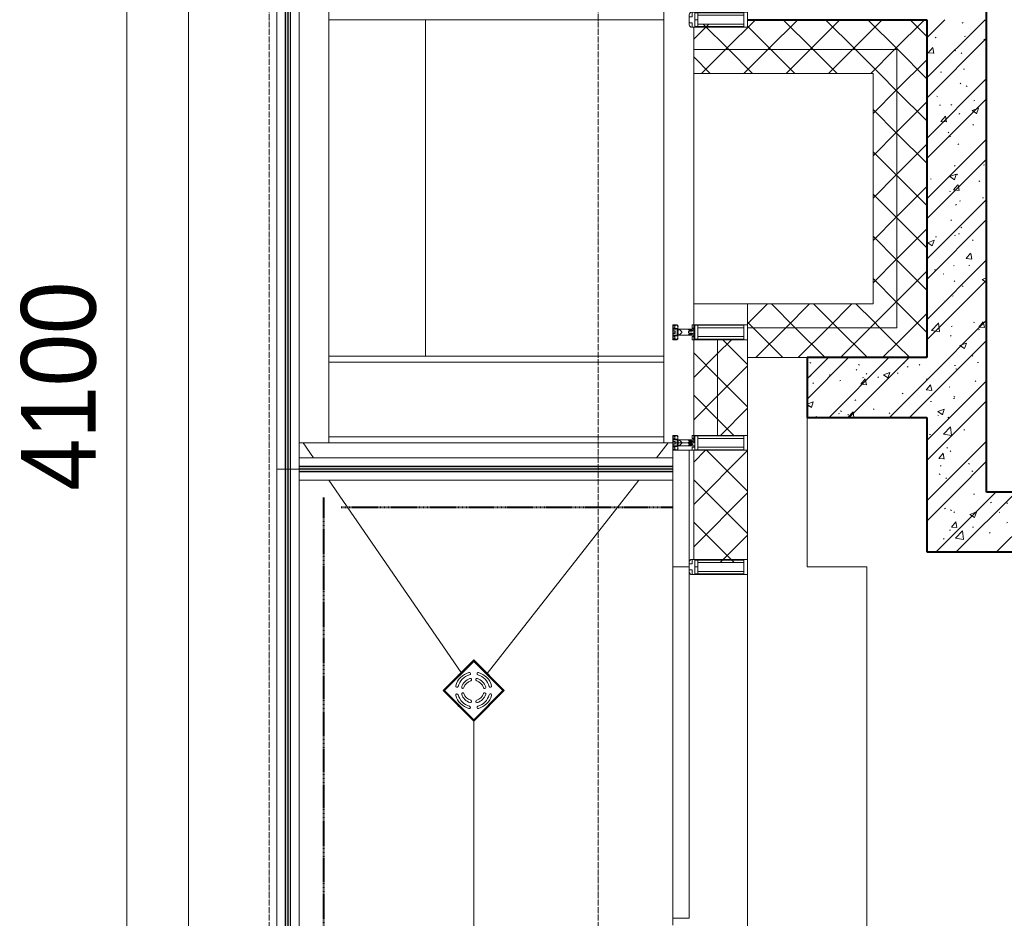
# Model space of a CAD drawing. Header units: millimetres. Extents: x 5617 to 101473, y 7718 to 212653.
# Tile 9 of 66: x 26695 to 29990, y 22475 to 25480. Entities that reach past the tile are written whole.
import ezdxf

# ---------------------------------------------------------------- set-up
doc = ezdxf.new("R2010")
doc.units = ezdxf.units.MM
for name, pattern in [('Линия сетки', [25, 20, -2.5, 0, -2.5]), ('Штрих_3_1_5_', [4.5, 3, -1.5]), ('Штриховая_ш3 п1_5', [4.5, 3, -1.5])]:
    doc.linetypes.add(name, pattern=pattern)
doc.layers.add('_Разделитель помещений_', color=4, linetype='Штриховая_ш3 п1_5', lineweight=40, true_color=0x00ffff)
for name, color, linetype, lineweight in [('Арматура трубопроводов', 7, 'Continuous', 18), ('Импосты витража', 7, 'Continuous', 18), ('Каркас несущий', 7, 'Continuous', 18), ('Ограждение', 7, 'Continuous', 18), ('Оси', 7, 'Continuous', 9), ('Панели витража', 7, 'Continuous', 18), ('Перекрытия', 7, 'Continuous', 18), ('Поручни', 7, 'Continuous', 18), ('Размеры', 7, 'Continuous', 9), ('Размеры-100', 7, 'Continuous', 9), ('Сантехнические приборы', 7, 'Continuous', 18), ('Стены', 7, 'Continuous', 18), ('Стены разрез', 7, 'Continuous', 40), ('Стены штриховка', 7, 'Continuous', 40), ('Элементы узлов', 7, 'Continuous', 18)]:
    doc.layers.add(name, color=color, linetype=linetype, lineweight=lineweight)
doc.styles.add('Arial', font='arial.ttf', dxfattribs={"width": 0.9, "height": 250})
doc.dimstyles.new('Основной_2_5_мм', dxfattribs={"dimscale": 304.8, "dimtxt": 255.06485, "dimasz": 0.463911, "dimexe": 0.492126, "dimexo": 0.492126, "dimgap": 0.098425, "dimtad": 1, "dimdec": 0, "dimdsep": 46, "dimtxsty": 'Arial', "dimblk1": 'OBLIQUE', "dimblk2": 'OBLIQUE', "dimsah": 1, "dimcen": 0.09, "dimdle": 0.492126, "dimazin": 2, "dimtfac": 1, "dimtdec": 4, "dimtix": 1, "dimtmove": 0, "dimatfit": 3, "dimfxl": 1, "dimtvp": 1, "dimtolj": 1, "dimtzin": 0, "dimlwd": 20, "dimlwe": 20, "dimarcsym": 2})
pattern_1 = [(50, (0, 0), (218.62117, -19.1268), [22.86, -251.46]), (355, (0, 0), (-42.29187, 229.2684), [18.288, -201.168]), (100.451, (18.22, -1.6), (176.33107, 210.13963), [19.428, -213.708]), (46.184, (0, 60.96), (325.29495, -50.45164), [34.29, -377.19]), (96.636, (27.1, 56.76), (284.883, 296.9127), [29.142, -320.562]), (351.184, (0, 60.96), (284.8858, 296.9107), [27.432, -301.752]), (21, (30.48, 45.72), (181.93753, -122.71832), [22.86, -251.46]), (326, (30.48, 45.72), (74.16223, 221.0262), [18.288, -201.168]), (71.451, (45.64, 35.5), (256.10035, 98.30526), [19.428, -213.708]), (37.5, (0, 0), (3.70639, 101.465895), [3.353, -195.377, 3.353, -200.863, -201.93]), (37.5, (0, 0), (3.70639, 101.465895), [-402.946, 3.353, -198.577]), (7.5, (0, 0), (80.18358, 120.21653), [3.353, -113.081, 3.353, -190.805, -76.962]), (7.5, (0, 0), (80.18358, 120.21653), [-310.591, 3.353, -73.609]), (327.5, (-67.97, 0), (162.708646, -6.87497), [3.353, -72.847, 3.353, -234.391, -315.468]), (327.5, (-67.97, 0), (162.708646, -6.87497), [-313.944, 3.353, -312.115]), (317.5, (-98.45, 0), (177.75468, 30.51183), [3.353, -95.707, 3.353, -154.534, -224.028]), (317.5, (-98.45, 0), (177.75468, 30.51183), [-256.946, 3.353, -220.675])]
pattern_2 = [(45, (0, 0), (-101.02788, 101.02788), []), (45, (67.35, 0), (-101.02788, 101.02788), [])]
pattern_3 = [(45, (0, 0), (-70.71068, 70.71068), []), (135, (0, 0), (-70.71068, -70.71068), [])]

# ---------------------------------------------------------------- blocks, each defined once
blk = doc.blocks.new('135_SLK_K4_AR_rvt-1-МКСС_К4_L19_64_800_')
at = {"layer": 'Стены разрез', "lineweight": 9, "true_color": 0xaaaaaa}
h = blk.add_hatch(dxfattribs=at)
h.set_pattern_fill('FP_1', color=253, style=0, pattern_type=2)
h.set_pattern_definition(pattern_1)
h.paths.add_polyline_path([(105450, 23900), (105650, 23900), (105650, 25480), (105450, 25480), (105450, 24150)])
h = blk.add_hatch(dxfattribs=at)
h.set_pattern_fill('FP_2', color=253, style=0, pattern_type=2)
h.set_pattern_definition(pattern_2)
h.paths.add_polyline_path([(105450, 23900), (105650, 23900), (105650, 25480), (105450, 25480), (105450, 24150)])
h = blk.add_hatch(dxfattribs=at)
h.set_pattern_fill('FP_1', color=253, style=0, pattern_type=2)
h.set_pattern_definition(pattern_1)
h.paths.add_polyline_path([(105450, 24150), (105450, 24350), (105049.8, 24350), (105049.8, 24150)])
h = blk.add_hatch(dxfattribs=at)
h.set_pattern_fill('FP_2', color=253, style=0, pattern_type=2)
h.set_pattern_definition(pattern_2)
h.paths.add_polyline_path([(105450, 24150), (105450, 24350), (105049.8, 24350), (105049.8, 24150)])
h = blk.add_hatch(dxfattribs=at)
h.set_pattern_fill('FP_1', color=253, style=0, pattern_type=2)
h.set_pattern_definition(pattern_1)
h.paths.add_polyline_path([(109350, 23700), (109350, 23900), (105450, 23900), (105450, 23700), (109287.7, 23700)])
h = blk.add_hatch(dxfattribs=at)
h.set_pattern_fill('FP_2', color=253, style=0, pattern_type=2)
h.set_pattern_definition(pattern_2)
h.paths.add_polyline_path([(109350, 23700), (109350, 23900), (105450, 23900), (105450, 23700), (109287.7, 23700)])
at = {"layer": '_Разделитель помещений_', "color": 131, "linetype": 'Штрих_3_1_5_', "true_color": 0xaaffff}
for p, q in [((103432.5, 15682.5), (103432.5, 23882.5)), ((103490, 23850), (104600, 23850))]:
    blk.add_line(p, q, dxfattribs=at)
at = {"layer": 'Перекрытия', "color": 253, "true_color": 0xaaaaaa}
for p, q in [((105049.8, 24150), (105049.8, 23650)), ((105049.8, 23650), (105249.8, 23650)), ((105249.8, 23650), (105249.8, 22450))]:
    blk.add_line(p, q, dxfattribs=at)
at = {"layer": 'Стены разрез', "color": 253, "true_color": 0xaaaaaa}
for p, q in [((105650, 25480), (105650, 25680)), ((104850, 25480), (105049.8, 25480)), ((105049.8, 25480), (105450, 25480)), ((105450, 25480), (105450, 24350)), ((105650, 23900), (105650, 25480)), ((105450, 24350), (105049.8, 24350)), ((105049.8, 24350), (105049.8, 24150)), ((105049.8, 24150), (105450, 24150)), ((105450, 24150), (105450, 23900)), ((105450, 23900), (105450, 23700)), ((109350, 23900), (105650, 23900)), ((105450, 23700), (109350, 23700))]:
    blk.add_line(p, q, dxfattribs=at)
blk = doc.blocks.new('Ограждение - Ограждение-5832934-МКСС_К4_L19_64_800_')
at = {"layer": 'Ограждение', "lineweight": 5}
for points in [[(20554, 6836.5), (20562, 6836.5), (20562, 8577), (20554, 8577), (20554, 6957.1)], [(20563, 6836.5), (20571, 6836.5), (20571, 8577), (20563, 8577), (20563, 6957.1)]]:
    blk.add_hatch(color=256, dxfattribs=at).paths.add_polyline_path(points)
at = {"layer": 'Поручни', "color": 253, "lineweight": 5, "true_color": 0xaaaaaa}
for p, q in [((20525, 8577), (20525, 6836.5)), ((20525, 8577), (20553.5, 8577)), ((20553.5, 8577), (20553.5, 6836.5)), ((20562, 8577), (20554, 8577)), ((20554, 8577), (20554, 6836.5)), ((20562, 6836.5), (20562, 8577)), ((20562, 8577), (20563, 8577)), ((20571, 8577), (20563, 8577)), ((20563, 8577), (20563, 6836.5)), ((20571, 6836.5), (20571, 8577)), ((20571.5, 8577), (20571.5, 6836.5)), ((20571.5, 8577), (20599.8, 8577)), ((20600, 6836.5), (20600, 8540)), ((20553.5, 6836.5), (20525, 6836.5)), ((20554, 6836.5), (20562, 6836.5)), ((20563, 6836.5), (20562, 6836.5)), ((20563, 6836.5), (20571, 6836.5)), ((20600, 6836.5), (20571.5, 6836.5))]:
    blk.add_line(p, q, dxfattribs=at)
blk = doc.blocks.new('System Panel - A_PAN_Glass-7496875-МКСС_К4_L19_64_800_')
at = {"layer": 'Панели витража', "color": 253, "lineweight": 5, "true_color": 0xaaaaaa}
for p, q in [((-587.5, 55), (-587.5, 0)), ((587.5, 55), (-573.5, 55)), ((587.5, 0), (587.5, 55)), ((-587.5, 0), (587.5, 0))]:
    blk.add_line(p, q, dxfattribs=at)
blk = doc.blocks.new('Rectangular Mullion - R_StandardFrame_50Wx250H-4664157-МКСС_К4_L19_64_800_')
at = {"layer": 'Импосты витража', "color": 253, "lineweight": 5, "true_color": 0xaaaaaa}
for p, q in [((104850, 22450), (104850, 23625)), ((104600, 22452.5), (104600, 22475))]:
    blk.add_line(p, q, dxfattribs=at)
blk = doc.blocks.new('Rectangular Mullion - 50Wx250H-3927046-МКСС_К4_L19_64_800_')
at = {"layer": 'Элементы узлов', "color": 253, "lineweight": 5, "true_color": 0xaaaaaa}
for p, q in [((0, 250), (-25, 250)), ((-25, 250), (-25, 237.3)), ((-25, 65.2), (-25, 250)), ((-25, 250), (0, 250)), ((-23, 237.3), (0, 237.3)), ((-23, 237.3), (0, 237.3)), ((-23, 237.3), (-23, 73.6)), ((0, 237.3), (-14.9, 237.3)), ((-14.9, 237.3), (-14.9, 84)), ((-14.9, 84), (-14.9, 237.3)), ((25, 250), (0, 250)), ((25, 250), (0, 250)), ((14.9, 237.3), (0, 237.3)), ((0, 237.3), (23, 237.3)), ((23, 237.3), (0, 237.3)), ((14.9, 84), (14.9, 237.3)), ((14.9, 84), (14.9, 237.3)), ((23, 237.3), (23, 73.6)), ((25, 237.3), (25, 250)), ((25, 65.2), (25, 250)), ((-25, 73.6), (-25, 65.2)), ((0, 84), (-23, 84)), ((-23, 84), (-23, 73.6)), ((0, 84), (-23, 84)), ((-23, 73.6), (0, 73.6)), ((0, 73.6), (-23, 73.6)), ((-0.5, 73.6), (-23, 73.6)), ((-14.9, 84), (0, 84)), ((0, 84), (14.9, 84)), ((23, 84), (0, 84)), ((0, 84), (0, 73.6)), ((0, 84), (23, 84)), ((0, 73.6), (0, 84)), ((0, 73.6), (23, 73.6)), ((23, 73.6), (0, 73.6)), ((0.5, 73.6), (23, 73.6)), ((23, 73.6), (23, 84)), ((25, 65.2), (25, 73.6)), ((-25, 65.2), (-25, 60.2)), ((-10, 65.2), (-25, 65.2)), ((-25, 65.2), (-25, 60.2)), ((-25, 65.2), (-10, 65.2)), ((-10, 65.2), (-25, 65.2)), ((-10, 55), (-14, 55)), ((-14, 55), (-10, 55)), ((-10, 55), (-10, 65.2)), ((-10, 65.2), (-10, 55)), ((-10, 55), (-10, 65.2)), ((-10, 55), (0, 55)), ((0, 55), (-10, 55)), ((0, 55), (10, 55)), ((0, 55), (10, 55)), ((10, 65.2), (10, 55)), ((25, 65.2), (10, 65.2)), ((10, 55), (10, 65.2)), ((10, 65.2), (25, 65.2)), ((10, 65.2), (25, 65.2)), ((10, 55), (10, 65.2)), ((10, 55), (14, 55)), ((10, 55), (14, 55)), ((25, 65.2), (25, 60.2)), ((25, 60.2), (25, 65.2))]:
    blk.add_line(p, q, dxfattribs=at)
for centre, start, end in [((-14, 69.1), 218.9723, 270), ((-14, 69.1), 218.9723, 270), ((-14, 69.1), 218.9723, 270), ((14, 69.1), 270, 321.0277), ((14, 69.1), 270, 321.0277), ((14, 69.1), 270, 321.0277)]:
    blk.add_arc(centre, 14.1, start, end, dxfattribs=at)
blk = doc.blocks.new('Rectangular Mullion - R_StandardFrame_50Wx250H-5854537-МКСС_К4_L19_64_800_')
at = {"layer": 'Импосты витража', "color": 253, "lineweight": 5, "true_color": 0xaaaaaa}
for p, q in [((104850, 24040), (104850, 24090)), ((104600, 24040), (104600, 24065))]:
    blk.add_line(p, q, dxfattribs=at)
blk = doc.blocks.new('Rectangular Mullion - 50Wx250H-2623690-МКСС_К4_L19_64_800_')
at = {"layer": 'Элементы узлов', "color": 253, "lineweight": 5, "true_color": 0xaaaaaa}
for p, q in [((-25, 65.2), (-25, 250)), ((-25, 250), (0, 250)), ((-23, 237.3), (0, 237.3)), ((-23, 237.3), (-23, 73.6)), ((-14.9, 84), (-14.9, 237.3)), ((25, 250), (0, 250)), ((23, 237.3), (0, 237.3)), ((14.9, 84), (14.9, 237.3)), ((23, 237.3), (23, 73.6)), ((25, 65.2), (25, 250)), ((0, 84), (-23, 84)), ((-0.5, 73.6), (-23, 73.6)), ((-14, 71.3), (-14, 65.2)), ((-10, 71.3), (-14, 71.3)), ((-10, 53), (-10, 71.3)), ((-7, 65.2), (-5.9, 67.3)), ((-4.1, 67.3), (-5.9, 67.3)), ((-4.1, 67.3), (-2.9, 65.1)), ((0, 84), (23, 84)), ((0.5, 73.6), (23, 73.6)), ((4.1, 67.3), (2.9, 65.1)), ((4.1, 67.3), (5.9, 67.3)), ((7, 65.2), (5.9, 67.3)), ((10, 71.3), (14, 71.3)), ((10, 53), (10, 71.3)), ((14, 71.3), (14, 65.2)), ((-14, 65.2), (-25, 65.2)), ((-8.7, 53), (-10, 53)), ((-10, 53), (-10, 17)), ((-8.7, 53), (-7, 54.7)), ((-7, 65.2), (-7, 54.7)), ((-2.9, 65.1), (-2.9, 54.6)), ((-1.3, 53), (-2.9, 54.6)), ((0, 53), (-1.3, 53)), ((0, 53), (1.3, 53)), ((1.3, 53), (2.9, 54.6)), ((2.9, 65.1), (2.9, 54.6)), ((7, 65.2), (7, 54.7)), ((8.7, 53), (7, 54.7)), ((8.7, 53), (10, 53)), ((10, 53), (10, 17)), ((14, 65.2), (25, 65.2)), ((-23.8, 14.6), (-25, 14.2)), ((-25, 0), (-25, 14.2)), ((-22.3, 17), (-23.8, 17)), ((-23.8, 17), (-23.8, 14.6)), ((-22.5, 10.6), (-23.8, 14.6)), ((-22.5, 10.6), (-23.7, 9.9)), ((-23.7, 1.3), (-23.7, 9.9)), ((-23.7, 1.3), (-11.8, 1.3)), ((-23.2, 10.2), (-22.5, 8)), ((-22.5, 8), (-22.5, 4.5)), ((-21.3, 4.5), (-22.5, 4.5)), ((-22.3, 17), (-22.3, 16)), ((-22.3, 16), (-21.3, 16)), ((-19, 17.6), (-21.3, 16)), ((-21.3, 4.5), (-21.3, 6.5)), ((-21.3, 6.5), (-14.2, 6.5)), ((-18.4, 16.6), (-19, 17.6)), ((-7.4, 16.6), (-18.4, 16.6)), ((-14.2, 6.5), (-14.2, 4.5)), ((-13.2, 4.5), (-14.2, 4.5)), ((-13.2, 4.5), (-12.2, 7.2)), ((-12.7, 7.6), (-11.3, 11.4)), ((-12.7, 7.6), (-11.8, 6.9)), ((-12.2, 9), (-12.2, 14.8)), ((-12.2, 14.8), (0, 14.8)), ((-11.8, 1.3), (-11.8, 6.9)), ((-10.5, 11.2), (-11.3, 11.4)), ((-10.5, 1.5), (-10.5, 11.2)), ((-4.8, 1.5), (-10.5, 1.5)), ((-10, 17), (-7.5, 17)), ((-8.5, 23), (-1.5, 30)), ((-8.5, 18.5), (-8.5, 23)), ((-7.5, 18.5), (-8.5, 18.5)), ((-7.5, 17), (-7.5, 18.5)), ((-7.4, 18), (-7.4, 16.6)), ((-2.6, 18), (-7.4, 18)), ((0, 8), (-4.8, 8)), ((-4.8, 1.5), (-4.8, 8)), ((-2.6, 18), (-2.6, 16.8)), ((-2.6, 16.8), (0, 16.8)), ((-1.5, 30), (0, 30)), ((1.5, 30), (0, 30)), ((2.6, 16.8), (0, 16.8)), ((0, 14.8), (0, 16.8)), ((0, 14.8), (0, 16.8)), ((12.2, 14.8), (0, 14.8)), ((0, 0), (0, 8)), ((0, 8), (4.8, 8)), ((0, 0), (0, 8)), ((8.5, 23), (1.5, 30)), ((2.6, 18), (2.6, 16.8)), ((2.6, 18), (7.4, 18)), ((4.8, 1.5), (4.8, 8)), ((4.8, 1.5), (10.5, 1.5)), ((7.4, 18), (7.4, 16.6)), ((7.4, 16.6), (18.4, 16.6)), ((7.5, 18.5), (8.5, 18.5)), ((7.5, 17), (7.5, 18.5)), ((10, 17), (7.5, 17)), ((8.5, 18.5), (8.5, 23)), ((10.5, 11.2), (11.3, 11.4)), ((10.5, 1.5), (10.5, 11.2)), ((12.7, 7.6), (11.3, 11.4)), ((12.7, 7.6), (11.8, 6.9)), ((11.8, 1.3), (11.8, 6.9)), ((23.7, 1.3), (11.8, 1.3)), ((12.2, 9), (12.2, 14.8)), ((13.2, 4.5), (12.2, 7.2)), ((13.2, 4.5), (14.2, 4.5)), ((21.3, 6.5), (14.2, 6.5)), ((14.2, 6.5), (14.2, 4.5)), ((18.4, 16.6), (19, 17.6)), ((19, 17.6), (21.3, 16)), ((22.3, 16), (21.3, 16)), ((21.3, 4.5), (21.3, 6.5)), ((21.3, 4.5), (22.5, 4.5)), ((22.3, 17), (22.3, 16)), ((22.3, 17), (23.8, 17)), ((22.5, 10.6), (23.8, 14.6)), ((22.5, 10.6), (23.7, 9.9)), ((23.2, 10.2), (22.5, 8)), ((22.5, 8), (22.5, 4.5)), ((23.7, 1.3), (23.7, 9.9)), ((23.8, 17), (23.8, 14.6)), ((23.8, 14.6), (25, 14.2)), ((25, 0), (25, 14.2)), ((-25, 0), (0, 0)), ((25, 0), (0, 0))]:
    blk.add_line(p, q, dxfattribs=at)
for centre, start, end in [((-0.5, 73.1), 360, 90), ((0.5, 73.1), 90, 180)]:
    blk.add_arc(centre, 0.5, start, end, dxfattribs=at)
blk = doc.blocks.new('HL_RU_balcony and terrace drain_HL5100T-A-200505 - HL_Трап для балконов и террас_HL5100T-7541758-МКСС_К4_L19_64_800_')
at = {"layer": 'Арматура трубопроводов', "color": 253, "lineweight": 5, "true_color": 0xaaaaaa}
for centre, radius, start, end in [((-50.2, 29), 4, 330.0367, 150.0367), ((-29, 50.2), 4, 119.9633, 299.9633), ((0, 0), 62, 60.0367, 119.9633), ((0, 0), 54, 60.0367, 119.9633), ((-17.8, 33.6), 4, 117.8755, 297.8755), ((0, 0), 42, 62.1245, 117.8755), ((0, 0), 34, 62.1245, 117.8755), ((17.8, 33.6), 4, 242.1245, 62.1245), ((29, 50.2), 4, 240.0367, 60.0367), ((50.2, 29), 4, 29.9633, 209.9633), ((0, 0), 62, 150.0367, 209.9633), ((0, 0), 54, 150.0367, 209.9633), ((0, 0), 42, 152.1245, 207.8755), ((-33.6, 17.8), 4, 332.1245, 152.1245), ((0, 0), 34, 152.1245, 207.8755), ((33.6, 17.8), 4, 27.8755, 207.8755), ((0, 0), 34, 332.1245, 27.8755), ((0, 0), 42, 332.1245, 27.8755), ((0, 0), 54, 330.0367, 29.9633), ((0, 0), 62, 330.0367, 29.9633), ((-50.2, -29), 4, 209.9633, 29.9633), ((-33.6, -17.8), 4, 207.8755, 27.8755), ((-17.8, -33.6), 4, 62.1245, 242.1245), ((0, 0), 34, 242.1245, 297.8755), ((17.8, -33.6), 4, 297.8755, 117.8755), ((33.6, -17.8), 4, 152.1245, 332.1245), ((50.2, -29), 4, 150.0367, 330.0367), ((-29, -50.2), 4, 60.0367, 240.0367), ((0, 0), 62, 240.0367, 299.9633), ((0, 0), 54, 240.0367, 299.9633), ((0, 0), 42, 242.1245, 297.8755), ((29, -50.2), 4, 299.9633, 119.9633)]:
    blk.add_arc(centre, radius, start, end, dxfattribs=at)
at = {"layer": 'Сантехнические приборы', "color": 253, "lineweight": 5, "true_color": 0xaaaaaa}
for p, q in [((-72.5, 72.5), (72.5, 72.5)), ((-72.5, -72.5), (-72.5, 72.5)), ((-70, 70), (-70, -70)), ((70, 70), (-70, 70)), ((69, 69), (-69, 69)), ((-69, 69), (-69, -69)), ((69, -69), (69, 69)), ((70, -70), (70, 70)), ((72.5, 72.5), (72.5, -72.5)), ((-72.5, -72.5), (72.5, -72.5)), ((70, -70), (-70, -70)), ((-69, -69), (69, -69))]:
    blk.add_line(p, q, dxfattribs=at)
for start, end in [(90, 91.6217), (88.3783, 90), (178.3783, 181.6217), (358.3783, 0.5377), (269.4623, 270), (270, 271.6217)]:
    blk.add_arc((0, 0), 72.9, start, end, dxfattribs=at)
blk = doc.blocks.new('Ограждение - Ограждение-7576277-МКСС_К4_L19_64_800_')
at = {"layer": 'Ограждение', "lineweight": 5}
for points in [[(20599.8, 8578), (21850, 8578), (21850, 8586), (20599.8, 8586)], [(20599.8, 8569), (21850, 8569), (21850, 8577), (20599.8, 8577)]]:
    blk.add_hatch(color=256, dxfattribs=at).paths.add_polyline_path(points)
at = {"layer": 'Поручни', "color": 253, "lineweight": 5, "true_color": 0xaaaaaa}
for p, q in [((20599.8, 8615), (21850, 8615)), ((20599.8, 8586.5), (20599.8, 8615)), ((21850, 8586.5), (20599.8, 8586.5)), ((21850, 8586), (20599.8, 8586)), ((20599.8, 8586), (20599.8, 8578)), ((20599.8, 8578), (21850, 8578)), ((21850, 8577), (20599.8, 8577)), ((20599.8, 8577), (20599.8, 8569)), ((20599.8, 8569), (21850, 8569)), ((21850, 8568.5), (20599.8, 8568.5)), ((20599.8, 8540), (20599.8, 8568.5)), ((21850, 8578), (21850, 8586)), ((21850, 8569), (21850, 8577)), ((21850, 8540), (20599.8, 8540))]:
    blk.add_line(p, q, dxfattribs=at)
blk = doc.blocks.new('Ограждение - Ограждение-7576278-МКСС_К4_L19_64_800_')
at = {"layer": 'Ограждение', "lineweight": 5}
for points in [[(20561.8, 8577), (20561.8, 10458), (20553.8, 10458), (20553.8, 8577)], [(20570.8, 8577), (20570.8, 10458), (20562.8, 10458), (20562.8, 8577)]]:
    blk.add_hatch(color=256, dxfattribs=at).paths.add_polyline_path(points)
at = {"layer": 'Поручни', "color": 253, "lineweight": 5, "true_color": 0xaaaaaa}
for p, q in [((20524.8, 10458), (20524.8, 8577)), ((20524.8, 10458), (20553.3, 10458)), ((20553.3, 10458), (20553.3, 8577)), ((20561.8, 10458), (20553.8, 10458)), ((20553.8, 10458), (20553.8, 8577)), ((20561.8, 8577), (20561.8, 10458)), ((20561.8, 10458), (20562.8, 10458)), ((20570.8, 10458), (20562.8, 10458)), ((20562.8, 10458), (20562.8, 8577)), ((20570.8, 8577), (20570.8, 10458)), ((20571.3, 10458), (20571.3, 8577)), ((20571.3, 10458), (20599.8, 10458)), ((20599.8, 10350), (20599.8, 10458)), ((20599.8, 8615), (20599.8, 8665)), ((20553.3, 8577), (20524.8, 8577)), ((20553.8, 8577), (20561.8, 8577)), ((20562.8, 8577), (20561.8, 8577)), ((20562.8, 8577), (20570.8, 8577)), ((20599.8, 8577), (20571.3, 8577))]:
    blk.add_line(p, q, dxfattribs=at)
blk = doc.blocks.new('202_Перемычка_Уголок равнополочный - 202_Перемычка_Уголок равнополочный-7307855-МКСС_К4_L19_64_800_')
at = {"layer": 'Каркас несущий', "color": 253, "lineweight": 5, "true_color": 0xaaaaaa}
for p, q in [((-842.5, -50), (-842.5, 50)), ((-842.5, 50), (842.5, 50)), ((842.5, 50), (842.5, -50)), ((842.5, -50), (-842.5, -50))]:
    blk.add_line(p, q, dxfattribs=at)
blk = doc.blocks.new('202_Перемычка_Уголок равнополочный - 202_Перемычка_Уголок равнополочный-7460173-МКСС_К4_L19_64_800_')
at = {"layer": 'Каркас несущий', "color": 253, "lineweight": 5, "true_color": 0xaaaaaa}
for p, q in [((-842.5, -50), (-842.5, 50)), ((-842.5, 50), (842.5, 50)), ((842.5, 50), (842.5, -50)), ((547.5, -50), (-842.5, -50)), ((842.5, -50), (597.5, -50))]:
    blk.add_line(p, q, dxfattribs=at)
blk = doc.blocks.new('Rectangular Mullion - R_InvisibleFrame_50Wx250H-7235172-МКСС_К4_L19_64_800_')
at = {"layer": 'Импосты витража', "color": 253, "lineweight": 5, "true_color": 0xaaaaaa}
for p, q in [((-25, -237.3), (-25, -73.6)), ((25, -73.6), (25, -237.3))]:
    blk.add_line(p, q, dxfattribs=at)
blk = doc.blocks.new('Rectangular Mullion - R_StandardFrame_50Wx250H-7237302-МКСС_К4_L19_64_800_')
at = {"layer": 'Импосты витража', "color": 253, "lineweight": 5, "true_color": 0xaaaaaa}
for p, q in [((-25, -250), (-25, -70)), ((25, -70), (25, -250)), ((25, -250), (-25, -250))]:
    blk.add_line(p, q, dxfattribs=at)
blk = doc.blocks.new('135_SLK_K4_AR_FCD_rvt-1-МКСС_К4_L19_64_800_')
at = {"layer": 'Стены разрез', "lineweight": 5, "true_color": 0xaaaaaa}
h = blk.add_hatch(dxfattribs=at)
h.set_pattern_fill('FP_4', color=253, style=0, pattern_type=2)
h.set_pattern_definition(pattern_3)
h.paths.add_polyline_path([(105350, 25380), (105450, 25380), (105450, 25480), (104850, 25480), (104850, 25455), (104837.3, 25455), (104837.3, 25465.1), (104684, 25465.1), (104684, 25457), (104673.6, 25457), (104673.6, 25455), (104670, 25455), (104670, 25380), (104991.8, 25380)])
h = blk.add_hatch(dxfattribs=at)
h.set_pattern_fill('FP_4', color=253, style=0, pattern_type=2)
h.set_pattern_definition(pattern_3)
h.paths.add_polyline_path([(105270, 25300), (105350, 25300), (105350, 25380), (104670, 25380), (104670, 25300), (104991.8, 25300)])
h = blk.add_hatch(dxfattribs=at)
h.set_pattern_fill('FP_4', color=253, style=0, pattern_type=2)
h.set_pattern_definition(pattern_3)
h.paths.add_polyline_path([(105350, 24350), (105450, 24350), (105450, 25380), (105350, 25380), (105350, 24450)])
h = blk.add_hatch(dxfattribs=at)
h.set_pattern_fill('FP_4', color=253, style=0, pattern_type=2)
h.set_pattern_definition(pattern_3)
h.paths.add_polyline_path([(105350, 24450), (105350, 25300), (105270, 25300), (105270, 24450)])
h = blk.add_hatch(dxfattribs=at)
h.set_pattern_fill('FP_4', color=253, style=0, pattern_type=2)
h.set_pattern_definition(pattern_3)
h.paths.add_polyline_path([(105270, 24450), (105270, 24530), (104850, 24530), (104850, 24450), (104991.8, 24450)])
h = blk.add_hatch(dxfattribs=at)
h.set_pattern_fill('FP_4', color=253, style=0, pattern_type=2)
h.set_pattern_definition(pattern_3)
h.paths.add_polyline_path([(104991.8, 24350), (105350, 24350), (105350, 24450), (104850, 24450), (104850, 24350)])
h = blk.add_hatch(dxfattribs=at)
h.set_pattern_fill('FP_4', color=253, style=0, pattern_type=2)
h.set_pattern_definition(pattern_3)
h.paths.add_polyline_path([(104750, 24090), (104750, 24410), (104670, 24410), (104670, 24090)])
h = blk.add_hatch(dxfattribs=at)
h.set_pattern_fill('FP_4', color=253, style=0, pattern_type=2)
h.set_pattern_definition(pattern_3)
h.paths.add_polyline_path([(104850, 24090), (104850, 24410), (104750, 24410), (104750, 24090)])
h = blk.add_hatch(dxfattribs=at)
h.set_pattern_fill('FP_4', color=253, style=0, pattern_type=2)
h.set_pattern_definition(pattern_3)
h.paths.add_polyline_path([(104684, 23664.9), (104837.3, 23664.9), (104837.3, 23675), (104850, 23675), (104850, 24040), (104670, 24040), (104670, 23675), (104673.6, 23675), (104673.6, 23673), (104684, 23673)])
at = {"layer": 'Перекрытия', "color": 253, "lineweight": 5, "true_color": 0xaaaaaa}
for p, q in [((102980, 24250), (102980, 33270)), ((103772.4, 25480), (103772.4, 24355)), ((104670, 24530), (104850, 24530)), ((102980, 15230), (102980, 24250)), ((103350, 24065), (103350, 24015)), ((103398.2, 24015), (103363.8, 24065)), ((104545.1, 24015), (104584.3, 24065)), ((103892.3, 23297.4), (103449.8, 23940)), ((103979.2, 23293.8), (104486.2, 23940)), ((103934.2, 22134.3), (103934.2, 23134.3))]:
    blk.add_line(p, q, dxfattribs=at)
at = {"layer": 'Стены', "color": 253, "lineweight": 5, "true_color": 0xaaaaaa}
for p, q in [((104570, 25480), (103449.8, 25480)), ((103449.8, 24355), (104570, 24355)), ((103449.8, 24335), (104570, 24335)), ((104570, 24335), (103449.8, 24335)), ((104570, 24085), (103449.8, 24085))]:
    blk.add_line(p, q, dxfattribs=at)
at = {"layer": 'Стены разрез', "color": 253, "lineweight": 9, "true_color": 0xaaaaaa}
for p, q in [((105450, 25480), (104850, 25480)), ((105450, 25380), (105450, 25480)), ((105450, 25300), (105450, 25380)), ((104670, 25300), (105270, 25300)), ((105270, 25300), (105270, 24530)), ((105450, 24350), (105450, 25300)), ((105270, 24530), (104850, 24530)), ((104850, 24530), (104850, 24350)), ((104850, 24410), (104670, 24410)), ((104850, 24090), (104850, 24410)), ((104850, 24350), (105270, 24350)), ((105270, 24350), (105350, 24350)), ((105350, 24350), (105450, 24350)), ((104570, 24085), (103449.8, 24085)), ((104670, 24090), (104850, 24090)), ((103449.8, 24065), (104570, 24065)), ((104600, 24040), (104600, 23650)), ((104850, 24040), (104600, 24040)), ((104850, 23675), (104850, 24040)), ((104600, 23650), (104655, 23650))]:
    blk.add_line(p, q, dxfattribs=at)
at = {"layer": 'Стены штриховка', "color": 253, "lineweight": 9, "true_color": 0xaaaaaa}
for p, q in [((105350, 25380), (104670, 25380)), ((105350, 25380), (105350, 25300)), ((105350, 24450), (105350, 25300)), ((104850, 24450), (105270, 24450)), ((105350, 24450), (105270, 24450)), ((104750, 24090), (104750, 24410)), ((104655, 23664), (104655, 24040)), ((104670, 23675), (104670, 24040))]:
    blk.add_line(p, q, dxfattribs=at)
at = {"layer": 'Импосты витража', "color": 253, "lineweight": 5, "true_color": 0xaaaaaa}
for name, p, rotation in [('Rectangular Mullion - 50Wx250H-3927046-МКСС_К4_L19_64_800_', (104600, 25480), 269.9999999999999), ('Rectangular Mullion - 50Wx250H-2623690-МКСС_К4_L19_64_800_', (104600, 24435), 269.9999999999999), ('Rectangular Mullion - 50Wx250H-2623690-МКСС_К4_L19_64_800_', (104600, 24065), 270), ('Rectangular Mullion - 50Wx250H-3927046-МКСС_К4_L19_64_800_', (104600, 23650), 270)]:
    blk.add_blockref(name, p, dxfattribs=dict(at, rotation=rotation))
at = {"layer": 'Импосты витража', "color": 253, "lineweight": 5, "true_color": 0xaaaaaa, "extrusion": (0, 0, -1), "rotation": 270.0000000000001}
for name, p in [('Rectangular Mullion - R_InvisibleFrame_50Wx250H-7235172-МКСС_К4_L19_64_800_', (-104600, 25480)), ('Rectangular Mullion - R_StandardFrame_50Wx250H-7237302-МКСС_К4_L19_64_800_', (-104600, 24435))]:
    blk.add_blockref(name, p, dxfattribs=at)
at = {"layer": 'Импосты витража', "color": 253, "lineweight": 5, "true_color": 0xaaaaaa}
for name in ['Rectangular Mullion - R_StandardFrame_50Wx250H-5854537-МКСС_К4_L19_64_800_', 'Rectangular Mullion - R_StandardFrame_50Wx250H-4664157-МКСС_К4_L19_64_800_']:
    blk.add_blockref(name, (0, 0), dxfattribs=at)
at = {"layer": 'Каркас несущий', "color": 253, "lineweight": 5, "true_color": 0xaaaaaa}
for name, p, rotation in [('202_Перемычка_Уголок равнополочный - 202_Перемычка_Уголок равнополочный-7307855-МКСС_К4_L19_64_800_', (103399.8, 24907.5), 89.99999999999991), ('202_Перемычка_Уголок равнополочный - 202_Перемычка_Уголок равнополочный-7460173-МКСС_К4_L19_64_800_', (104620, 24907.5), 90.00000000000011)]:
    blk.add_blockref(name, p, dxfattribs=dict(at, rotation=rotation))
at = {"layer": 'Ограждение', "color": 253, "lineweight": 5, "true_color": 0xaaaaaa}
for name in ['Ограждение - Ограждение-7576278-МКСС_К4_L19_64_800_', 'Ограждение - Ограждение-7576277-МКСС_К4_L19_64_800_', 'Ограждение - Ограждение-5832934-МКСС_К4_L19_64_800_']:
    blk.add_blockref(name, (82750, 15400), dxfattribs=at)
at = {"layer": 'Панели витража', "color": 253, "lineweight": 5, "true_color": 0xaaaaaa, "rotation": 270}
blk.add_blockref('System Panel - A_PAN_Glass-7496875-МКСС_К4_L19_64_800_', (104600, 23062.5), dxfattribs=at)
at = {"layer": 'Сантехнические приборы', "color": 253, "lineweight": 5, "true_color": 0xaaaaaa, "rotation": 44.9999999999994}
blk.add_blockref('HL_RU_balcony and terrace drain_HL5100T-A-200505 - HL_Трап для балконов и террас_HL5100T-7541758-МКСС_К4_L19_64_800_', (103933.9, 23236.6), dxfattribs=at)
blk = doc.blocks.new('DIMBLOCK17-МКСС_К4_L19_64_800_')
at = {"layer": 'Размеры-100', "lineweight": 40, "transparency": 16777216}
for p, q in [((27054.2, 26300), (26983.5, 26370.7)), ((27054.2, 26300), (27124.9, 26229.3)), ((27054.2, 22200), (26983.5, 22270.7)), ((27054.2, 22200), (27124.9, 22129.3))]:
    blk.add_line(p, q, dxfattribs=at)
at = {"layer": 'Размеры-100', "lineweight": 20, "transparency": 16777216}
for p, q in [((27054.2, 26300), (26904.2, 26300)), ((27054.2, 22200), (27054.2, 26300)), ((27054.2, 26300), (27104.2, 26300)), ((27054.2, 22200), (26904.2, 22200)), ((27054.2, 22200), (27104.2, 22200))]:
    blk.add_line(p, q, dxfattribs=at)
at = {"layer": 'Размеры-100', "color": 0, "lineweight": 20, "transparency": 16777216, "insert": (26699.6, 23904.7), "char_height": 250, "width": 828.765, "attachment_point": 1, "rotation": 90, "line_spacing_factor": 0.941778, "style": 'Arial'}
blk.add_mtext('4100', dxfattribs=at)
blk = doc.blocks.new('_Oblique')
at = {"color": 0, "linetype": 'ByBlock', "lineweight": -2}
blk.add_line((-0.5, -0.5), (0.5, 0.5), dxfattribs=at)

msp = doc.modelspace()

# ---------------------------------------------------------------- linework, layer by layer
at = {"layer": 'Оси', "linetype": 'Линия сетки'}
for p, q in [((27530.3, 12025.7), (27530.3, 33220)), ((28630.3, 12025.7), (28630.3, 33220))]:
    msp.add_line(p, q, dxfattribs=at)

# ---------------------------------------------------------------- block references
at = {"lineweight": 5}
for name in ['135_SLK_K4_AR_FCD_rvt-1-МКСС_К4_L19_64_800_', '135_SLK_K4_AR_rvt-1-МКСС_К4_L19_64_800_']:
    msp.add_blockref(name, (-75719.7, 0), dxfattribs=at)

# ---------------------------------------------------------------- dimensions: what is measured, and where the dimension line sits
at = {"layer": 'Размеры', "lineweight": 20}
dim = msp.add_linear_dim(base=(27054.2, 26300), p1=(26954.2, 22200), p2=(26954.2, 26300), angle=90, dimstyle='Основной_2_5_мм', override={"dimpost": '<>', "dimfxl": 4100}, dxfattribs=at)
dim.commit()
dim.dimension.update_dxf_attribs({"geometry": 'DIMBLOCK17-МКСС_К4_L19_64_800_', "text_midpoint": (26896.6, 24250)})

doc.saveas('drawing.dxf')
